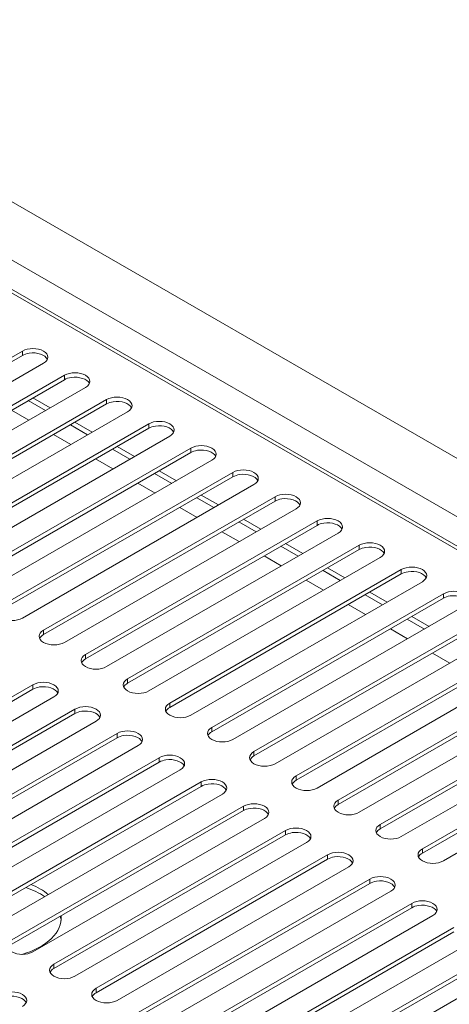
# Model space of a CAD drawing. Header units: millimetres. Extents: x 26 to 274, y 61 to 169.
# Tile 9 of 10: x 234 to 246, y 139 to 168. Entities that reach past the tile are written whole.
import ezdxf

# ---------------------------------------------------------------- set-up
doc = ezdxf.new("R2010")
doc.units = ezdxf.units.MM
doc.header["$MEASUREMENT"] = 0
doc.layers.add('TANGENT_LINES', color=7, linetype='Continuous', lineweight=0)
doc.layers.add('VISIBLE', color=7, linetype='Continuous', lineweight=0)

msp = doc.modelspace()

# ---------------------------------------------------------------- linework, layer by layer
at = {"layer": 'TANGENT_LINES', "color": 18, "lineweight": 15, "true_color": 0x000000}
for p, q in [((223.07, 166.978), (270.692, 139.483)), ((269.715, 139.063), (222.218, 166.486)), ((233.66, 158.331), (233.66, 158.201)), ((234.913, 157.608), (234.913, 157.478)), ((234.349, 156.559), (233.835, 156.855)), ((236.166, 156.884), (236.166, 156.754)), ((233.334, 156.566), (233.848, 156.269)), ((235.602, 155.835), (235.089, 156.132)), ((237.42, 156.161), (237.42, 156.03)), ((234.587, 155.842), (235.101, 155.546)), ((236.856, 155.112), (236.342, 155.408)), ((238.673, 155.437), (238.673, 155.307)), ((235.841, 155.119), (236.354, 154.822)), ((238.109, 154.388), (237.595, 154.685)), ((239.926, 154.714), (239.926, 154.583)), ((237.094, 154.395), (237.608, 154.099)), ((239.362, 153.665), (238.848, 153.961)), ((241.179, 153.99), (241.179, 153.86)), ((238.347, 153.672), (238.861, 153.375)), ((240.615, 152.941), (240.101, 153.238)), ((242.432, 153.267), (242.432, 153.136)), ((239.6, 152.948), (240.114, 152.652)), ((241.868, 152.217), (241.355, 152.514)), ((243.686, 152.543), (243.686, 152.413)), ((240.853, 152.225), (241.367, 151.928)), ((243.122, 151.494), (242.608, 151.791)), ((244.939, 151.819), (244.939, 151.689)), ((242.107, 151.501), (242.62, 151.204)), ((244.375, 150.77), (243.861, 151.067)), ((246.192, 151.096), (246.192, 150.966)), ((243.36, 150.778), (243.874, 150.481)), ((245.628, 150.047), (245.114, 150.343)), ((234.287, 149.88), (234.287, 150.011)), ((244.613, 150.054), (245.127, 149.757)), ((235.54, 149.157), (235.54, 149.287)), ((245.866, 149.331), (246.38, 149.034)), ((236.793, 148.433), (236.793, 148.564)), ((233.973, 148.383), (233.973, 148.252)), ((235.226, 147.659), (235.226, 147.529)), ((238.046, 147.71), (238.046, 147.84)), ((239.299, 146.986), (239.299, 147.116)), ((236.48, 146.936), (236.48, 146.805)), ((237.733, 146.212), (237.733, 146.082)), ((240.553, 146.263), (240.553, 146.393)), ((241.806, 145.539), (241.806, 145.669)), ((238.986, 145.488), (238.986, 145.358)), ((240.239, 144.765), (240.239, 144.635)), ((243.059, 144.816), (243.059, 144.946)), ((244.312, 144.092), (244.312, 144.222)), ((241.492, 144.041), (241.492, 143.911)), ((242.746, 143.318), (242.746, 143.188)), ((245.565, 143.369), (245.565, 143.499)), ((243.999, 142.594), (243.999, 142.464)), ((245.252, 141.871), (245.252, 141.741)), ((234.6, 139.932), (234.6, 140.062)), ((235.853, 139.208), (235.853, 139.338))]:
    msp.add_line(p, q, dxfattribs=at)
at = {"layer": 'VISIBLE', "color": 18, "lineweight": 15, "true_color": 0x000000}
for p, q in [((272.823, 139.99), (223.948, 168.208)), ((269.808, 139.117), (222.378, 166.501)), ((226.767, 154.352), (233.66, 158.331)), ((226.767, 154.222), (233.66, 158.201)), ((234.287, 157.97), (227.394, 153.99)), ((228.02, 153.628), (234.913, 157.608)), ((228.02, 153.498), (234.913, 157.478)), ((235.54, 157.246), (228.647, 153.267)), ((229.274, 152.905), (236.166, 156.884)), ((229.274, 152.775), (236.166, 156.754)), ((233.973, 156.935), (234.487, 156.638)), ((236.793, 156.523), (229.9, 152.543)), ((230.527, 152.181), (237.42, 156.161)), ((235.226, 156.211), (235.74, 155.915)), ((230.527, 152.051), (237.42, 156.03)), ((238.046, 155.799), (231.154, 151.819)), ((231.78, 151.458), (238.673, 155.437)), ((231.78, 151.327), (238.673, 155.307)), ((236.48, 155.488), (236.993, 155.191)), ((239.299, 155.075), (232.407, 151.096)), ((233.033, 150.734), (239.926, 154.714)), ((237.733, 154.764), (238.247, 154.468)), ((233.033, 150.604), (239.926, 154.583)), ((240.553, 154.352), (233.66, 150.372)), ((234.287, 150.011), (241.179, 153.99)), ((234.287, 149.88), (241.179, 153.86)), ((238.986, 154.041), (239.5, 153.744)), ((241.806, 153.628), (234.913, 149.649)), ((235.54, 149.287), (242.432, 153.267)), ((240.239, 153.317), (240.753, 153.021)), ((235.54, 149.157), (242.432, 153.136)), ((243.059, 152.905), (236.166, 148.925)), ((236.793, 148.564), (243.686, 152.543)), ((236.793, 148.433), (243.686, 152.413)), ((241.492, 152.594), (242.006, 152.297)), ((244.312, 152.181), (237.42, 148.202)), ((238.046, 147.84), (244.939, 151.819)), ((242.746, 151.87), (243.26, 151.573)), ((238.046, 147.71), (244.939, 151.689)), ((245.565, 151.458), (238.673, 147.478)), ((243.999, 151.147), (244.513, 150.85)), ((239.299, 147.116), (246.192, 151.096)), ((239.299, 146.986), (246.192, 150.966)), ((246.819, 150.734), (239.926, 146.755)), ((240.553, 146.393), (247.445, 150.372)), ((245.252, 150.423), (245.766, 150.126)), ((240.553, 146.263), (247.445, 150.242)), ((248.072, 150.011), (241.179, 146.031)), ((241.806, 145.669), (248.698, 149.649)), ((241.806, 145.539), (248.698, 149.519)), ((249.325, 149.287), (242.432, 145.308)), ((243.059, 144.946), (249.952, 148.925)), ((243.059, 144.816), (249.952, 148.795)), ((250.578, 148.564), (243.686, 144.584)), ((227.081, 144.403), (233.973, 148.383)), ((227.081, 144.273), (233.973, 148.252)), ((244.312, 144.222), (251.205, 148.202)), ((234.6, 148.021), (227.707, 144.041)), ((244.312, 144.092), (251.205, 148.072)), ((228.334, 143.68), (235.226, 147.659)), ((251.831, 147.84), (244.939, 143.861)), ((228.334, 143.549), (235.226, 147.529)), ((245.565, 143.499), (252.458, 147.478)), ((245.565, 143.369), (252.458, 147.348)), ((235.853, 147.297), (228.96, 143.318)), ((253.085, 147.116), (246.192, 143.137)), ((229.587, 142.956), (236.48, 146.936)), ((229.587, 142.826), (236.48, 146.805)), ((237.106, 146.574), (230.214, 142.594)), ((230.84, 142.233), (237.733, 146.212)), ((230.84, 142.102), (237.733, 146.082)), ((238.359, 145.85), (231.467, 141.871)), ((232.093, 141.509), (238.986, 145.488)), ((232.093, 141.379), (238.986, 145.358)), ((239.613, 145.127), (232.72, 141.147)), ((233.347, 140.785), (240.239, 144.765)), ((233.347, 140.655), (240.239, 144.635)), ((240.866, 144.403), (233.973, 140.424)), ((234.6, 140.062), (241.492, 144.041)), ((234.6, 139.932), (241.492, 143.911)), ((242.119, 143.68), (235.226, 139.7)), ((235.853, 139.338), (242.746, 143.318)), ((235.853, 139.208), (242.746, 143.188)), ((243.372, 142.956), (236.48, 138.977)), ((237.106, 138.615), (243.999, 142.594)), ((237.106, 138.485), (243.999, 142.464)), ((244.626, 142.233), (237.733, 138.253)), ((238.359, 137.891), (245.252, 141.871)), ((238.359, 137.761), (245.252, 141.741)), ((245.879, 141.509), (238.986, 137.53)), ((239.613, 137.168), (246.505, 141.147)), ((239.613, 137.038), (246.505, 141.017)), ((247.132, 140.785), (240.239, 136.806)), ((240.866, 136.444), (247.759, 140.424)), ((240.866, 136.314), (247.759, 140.293)), ((248.385, 140.062), (241.492, 136.082))]:
    msp.add_line(p, q, dxfattribs=at)
for points, knots in [([(233.66, 158.331), (233.833, 158.431), (234.113, 158.431), (234.287, 158.331), (234.46, 158.231), (234.46, 158.069), (234.287, 157.97)], [0, 0, 0, 0, 1, 1, 1, 2, 2, 2, 2]), ([(233.66, 158.201), (233.715, 158.233), (233.785, 158.256), (233.86, 158.268), (234.097, 158.304), (234.339, 158.222), (234.402, 158.085)], [0, 0, 0, 0, 1, 1, 1, 2, 2, 2, 2]), ([(234.913, 157.608), (235.086, 157.708), (235.367, 157.708), (235.54, 157.608), (235.713, 157.508), (235.713, 157.346), (235.54, 157.246)], [0, 0, 0, 0, 1, 1, 1, 2, 2, 2, 2]), ([(234.913, 157.478), (234.969, 157.51), (235.038, 157.533), (235.114, 157.544), (235.35, 157.58), (235.593, 157.498), (235.655, 157.362)], [0, 0, 0, 0, 1, 1, 1, 2, 2, 2, 2]), ([(236.166, 156.884), (236.339, 156.984), (236.62, 156.984), (236.793, 156.884), (236.966, 156.784), (236.966, 156.622), (236.793, 156.523)], [0, 0, 0, 0, 1, 1, 1, 2, 2, 2, 2]), ([(236.166, 156.754), (236.222, 156.786), (236.291, 156.809), (236.367, 156.821), (236.604, 156.857), (236.846, 156.775), (236.908, 156.638)], [0, 0, 0, 0, 1, 1, 1, 2, 2, 2, 2]), ([(237.42, 156.161), (237.593, 156.261), (237.873, 156.261), (238.046, 156.161), (238.219, 156.061), (238.219, 155.899), (238.046, 155.799)], [0, 0, 0, 0, 1, 1, 1, 2, 2, 2, 2]), ([(237.42, 156.03), (237.475, 156.063), (237.544, 156.085), (237.62, 156.097), (237.857, 156.133), (238.099, 156.051), (238.161, 155.915)], [0, 0, 0, 0, 1, 1, 1, 2, 2, 2, 2]), ([(238.673, 155.437), (238.846, 155.537), (239.126, 155.537), (239.299, 155.437), (239.472, 155.337), (239.472, 155.175), (239.299, 155.075)], [0, 0, 0, 0, 1, 1, 1, 2, 2, 2, 2]), ([(238.673, 155.307), (238.728, 155.339), (238.797, 155.362), (238.873, 155.373), (239.11, 155.409), (239.352, 155.328), (239.415, 155.191)], [0, 0, 0, 0, 1, 1, 1, 2, 2, 2, 2]), ([(239.926, 154.714), (240.099, 154.814), (240.38, 154.814), (240.553, 154.714), (240.726, 154.614), (240.726, 154.452), (240.553, 154.352)], [0, 0, 0, 0, 1, 1, 1, 2, 2, 2, 2]), ([(239.926, 154.583), (239.981, 154.615), (240.051, 154.638), (240.126, 154.65), (240.363, 154.686), (240.605, 154.604), (240.668, 154.468)], [0, 0, 0, 0, 1, 1, 1, 2, 2, 2, 2]), ([(241.179, 153.99), (241.352, 154.09), (241.633, 154.09), (241.806, 153.99), (241.979, 153.89), (241.979, 153.728), (241.806, 153.628)], [0, 0, 0, 0, 1, 1, 1, 2, 2, 2, 2]), ([(241.179, 153.86), (241.235, 153.892), (241.304, 153.915), (241.38, 153.926), (241.616, 153.962), (241.859, 153.881), (241.921, 153.744)], [0, 0, 0, 0, 1, 1, 1, 2, 2, 2, 2]), ([(242.432, 153.267), (242.605, 153.366), (242.886, 153.366), (243.059, 153.267), (243.232, 153.167), (243.232, 153.005), (243.059, 152.905)], [0, 0, 0, 0, 1, 1, 1, 2, 2, 2, 2]), ([(242.432, 153.136), (242.488, 153.168), (242.557, 153.191), (242.633, 153.203), (242.87, 153.239), (243.112, 153.157), (243.174, 153.021)], [0, 0, 0, 0, 1, 1, 1, 2, 2, 2, 2]), ([(243.686, 152.543), (243.859, 152.643), (244.139, 152.643), (244.312, 152.543), (244.485, 152.443), (244.485, 152.281), (244.312, 152.181)], [0, 0, 0, 0, 1, 1, 1, 2, 2, 2, 2]), ([(243.686, 152.413), (243.741, 152.445), (243.81, 152.468), (243.886, 152.479), (244.123, 152.515), (244.365, 152.434), (244.427, 152.297)], [0, 0, 0, 0, 1, 1, 1, 2, 2, 2, 2]), ([(244.939, 151.819), (245.112, 151.919), (245.392, 151.919), (245.565, 151.819), (245.738, 151.72), (245.738, 151.558), (245.565, 151.458)], [0, 0, 0, 0, 1, 1, 1, 2, 2, 2, 2]), ([(244.939, 151.689), (244.994, 151.721), (245.063, 151.744), (245.139, 151.756), (245.376, 151.792), (245.618, 151.71), (245.681, 151.573)], [0, 0, 0, 0, 1, 1, 1, 2, 2, 2, 2]), ([(246.192, 151.096), (246.365, 151.196), (246.646, 151.196), (246.819, 151.096), (246.992, 150.996), (246.992, 150.834), (246.819, 150.734)], [0, 0, 0, 0, 1, 1, 1, 2, 2, 2, 2]), ([(246.192, 150.966), (246.248, 150.998), (246.317, 151.021), (246.393, 151.032), (246.629, 151.068), (246.872, 150.987), (246.934, 150.85)], [0, 0, 0, 0, 1, 1, 1, 2, 2, 2, 2]), ([(233.66, 150.372), (233.66, 150.372), (233.66, 150.372), (233.66, 150.372), (233.487, 150.273), (233.206, 150.273), (233.033, 150.372), (232.86, 150.472), (232.86, 150.634), (233.033, 150.734)], [0, 0, 0, 0, 1, 1, 1, 2, 2, 2, 3, 3, 3, 3]), ([(234.913, 149.649), (234.913, 149.649), (234.913, 149.649), (234.913, 149.649), (234.74, 149.549), (234.46, 149.549), (234.287, 149.649), (234.113, 149.749), (234.113, 149.911), (234.287, 150.011)], [0, 0, 0, 0, 1, 1, 1, 2, 2, 2, 3, 3, 3, 3]), ([(236.166, 148.925), (236.166, 148.925), (236.166, 148.925), (236.166, 148.925), (235.993, 148.825), (235.713, 148.825), (235.54, 148.925), (235.367, 149.025), (235.367, 149.187), (235.54, 149.287)], [0, 0, 0, 0, 1, 1, 1, 2, 2, 2, 3, 3, 3, 3]), ([(237.42, 148.202), (237.42, 148.202), (237.42, 148.202), (237.42, 148.202), (237.247, 148.102), (236.966, 148.102), (236.793, 148.202), (236.62, 148.302), (236.62, 148.464), (236.793, 148.564)], [0, 0, 0, 0, 1, 1, 1, 2, 2, 2, 3, 3, 3, 3]), ([(233.973, 148.383), (234.146, 148.483), (234.427, 148.483), (234.6, 148.383), (234.773, 148.283), (234.773, 148.121), (234.6, 148.021)], [0, 0, 0, 0, 1, 1, 1, 2, 2, 2, 2]), ([(233.973, 148.252), (234.029, 148.284), (234.098, 148.307), (234.174, 148.319), (234.41, 148.355), (234.653, 148.273), (234.715, 148.137)], [0, 0, 0, 0, 1, 1, 1, 2, 2, 2, 2]), ([(235.226, 147.659), (235.399, 147.759), (235.68, 147.759), (235.853, 147.659), (236.026, 147.559), (236.026, 147.397), (235.853, 147.297)], [0, 0, 0, 0, 1, 1, 1, 2, 2, 2, 2]), ([(235.226, 147.529), (235.282, 147.561), (235.351, 147.584), (235.427, 147.595), (235.664, 147.631), (235.906, 147.55), (235.968, 147.413)], [0, 0, 0, 0, 1, 1, 1, 2, 2, 2, 2]), ([(238.673, 147.478), (238.673, 147.478), (238.673, 147.478), (238.673, 147.478), (238.5, 147.378), (238.219, 147.378), (238.046, 147.478), (237.873, 147.578), (237.873, 147.74), (238.046, 147.84)], [0, 0, 0, 0, 1, 1, 1, 2, 2, 2, 3, 3, 3, 3]), ([(236.48, 146.936), (236.653, 147.035), (236.933, 147.035), (237.106, 146.936), (237.279, 146.836), (237.279, 146.674), (237.106, 146.574)], [0, 0, 0, 0, 1, 1, 1, 2, 2, 2, 2]), ([(239.926, 146.755), (239.926, 146.755), (239.926, 146.755), (239.926, 146.755), (239.753, 146.655), (239.472, 146.655), (239.299, 146.755), (239.126, 146.855), (239.126, 147.017), (239.299, 147.116)], [0, 0, 0, 0, 1, 1, 1, 2, 2, 2, 3, 3, 3, 3]), ([(236.48, 146.805), (236.535, 146.837), (236.604, 146.86), (236.68, 146.872), (236.917, 146.908), (237.159, 146.826), (237.221, 146.69)], [0, 0, 0, 0, 1, 1, 1, 2, 2, 2, 2]), ([(237.733, 146.212), (237.906, 146.312), (238.186, 146.312), (238.359, 146.212), (238.533, 146.112), (238.533, 145.95), (238.359, 145.85)], [0, 0, 0, 0, 1, 1, 1, 2, 2, 2, 2]), ([(237.733, 146.082), (237.788, 146.114), (237.858, 146.137), (237.933, 146.148), (238.17, 146.184), (238.412, 146.103), (238.475, 145.966)], [0, 0, 0, 0, 1, 1, 1, 2, 2, 2, 2]), ([(241.179, 146.031), (241.179, 146.031), (241.179, 146.031), (241.179, 146.031), (241.006, 145.931), (240.726, 145.931), (240.553, 146.031), (240.38, 146.131), (240.38, 146.293), (240.553, 146.393)], [0, 0, 0, 0, 1, 1, 1, 2, 2, 2, 3, 3, 3, 3]), ([(238.986, 145.488), (239.159, 145.588), (239.44, 145.588), (239.613, 145.488), (239.786, 145.389), (239.786, 145.227), (239.613, 145.127)], [0, 0, 0, 0, 1, 1, 1, 2, 2, 2, 2]), ([(242.432, 145.308), (242.432, 145.308), (242.432, 145.308), (242.432, 145.308), (242.259, 145.208), (241.979, 145.208), (241.806, 145.308), (241.633, 145.408), (241.633, 145.569), (241.806, 145.669)], [0, 0, 0, 0, 1, 1, 1, 2, 2, 2, 3, 3, 3, 3]), ([(238.986, 145.358), (239.042, 145.39), (239.111, 145.413), (239.187, 145.425), (239.423, 145.461), (239.666, 145.379), (239.728, 145.242)], [0, 0, 0, 0, 1, 1, 1, 2, 2, 2, 2]), ([(240.239, 144.765), (240.412, 144.865), (240.693, 144.865), (240.866, 144.765), (241.039, 144.665), (241.039, 144.503), (240.866, 144.403)], [0, 0, 0, 0, 1, 1, 1, 2, 2, 2, 2]), ([(240.239, 144.635), (240.295, 144.667), (240.364, 144.69), (240.44, 144.701), (240.676, 144.737), (240.919, 144.656), (240.981, 144.519)], [0, 0, 0, 0, 1, 1, 1, 2, 2, 2, 2]), ([(243.686, 144.584), (243.686, 144.584), (243.686, 144.584), (243.686, 144.584), (243.513, 144.484), (243.232, 144.484), (243.059, 144.584), (242.886, 144.684), (242.886, 144.846), (243.059, 144.946)], [0, 0, 0, 0, 1, 1, 1, 2, 2, 2, 3, 3, 3, 3]), ([(241.492, 144.041), (241.666, 144.141), (241.946, 144.141), (242.119, 144.041), (242.292, 143.942), (242.292, 143.78), (242.119, 143.68)], [0, 0, 0, 0, 1, 1, 1, 2, 2, 2, 2]), ([(244.939, 143.861), (244.939, 143.861), (244.939, 143.861), (244.939, 143.861), (244.766, 143.761), (244.485, 143.761), (244.312, 143.861), (244.139, 143.96), (244.139, 144.122), (244.312, 144.222)], [0, 0, 0, 0, 1, 1, 1, 2, 2, 2, 3, 3, 3, 3]), ([(241.492, 143.911), (241.548, 143.943), (241.617, 143.966), (241.693, 143.978), (241.93, 144.014), (242.172, 143.932), (242.234, 143.795)], [0, 0, 0, 0, 1, 1, 1, 2, 2, 2, 2]), ([(242.746, 143.318), (242.919, 143.418), (243.199, 143.418), (243.372, 143.318), (243.545, 143.218), (243.545, 143.056), (243.372, 142.956)], [0, 0, 0, 0, 1, 1, 1, 2, 2, 2, 2]), ([(242.746, 143.188), (242.801, 143.22), (242.87, 143.243), (242.946, 143.254), (243.183, 143.29), (243.425, 143.208), (243.487, 143.072)], [0, 0, 0, 0, 1, 1, 1, 2, 2, 2, 2]), ([(246.192, 143.137), (246.192, 143.137), (246.192, 143.137), (246.192, 143.137), (246.019, 143.037), (245.738, 143.037), (245.565, 143.137), (245.392, 143.237), (245.392, 143.399), (245.565, 143.499)], [0, 0, 0, 0, 1, 1, 1, 2, 2, 2, 3, 3, 3, 3]), ([(243.999, 142.594), (244.172, 142.694), (244.452, 142.694), (244.626, 142.594), (244.799, 142.494), (244.799, 142.332), (244.626, 142.233)], [0, 0, 0, 0, 1, 1, 1, 2, 2, 2, 2]), ([(243.999, 142.464), (244.054, 142.496), (244.124, 142.519), (244.199, 142.531), (244.436, 142.567), (244.678, 142.485), (244.741, 142.348)], [0, 0, 0, 0, 1, 1, 1, 2, 2, 2, 2]), ([(245.252, 141.871), (245.425, 141.971), (245.706, 141.971), (245.879, 141.871), (246.052, 141.771), (246.052, 141.609), (245.879, 141.509)], [0, 0, 0, 0, 1, 1, 1, 2, 2, 2, 2]), ([(245.252, 141.741), (245.308, 141.773), (245.377, 141.796), (245.453, 141.807), (245.689, 141.843), (245.932, 141.761), (245.994, 141.625)], [0, 0, 0, 0, 1, 1, 1, 2, 2, 2, 2]), ([(233.973, 140.424), (233.973, 140.424), (233.973, 140.424), (233.973, 140.424), (233.8, 140.324), (233.52, 140.324), (233.347, 140.424), (233.174, 140.524), (233.174, 140.686), (233.347, 140.785)], [0, 0, 0, 0, 1, 1, 1, 2, 2, 2, 3, 3, 3, 3]), ([(235.226, 139.7), (235.226, 139.7), (235.226, 139.7), (235.226, 139.7), (235.053, 139.6), (234.773, 139.6), (234.6, 139.7), (234.427, 139.8), (234.427, 139.962), (234.6, 140.062)], [0, 0, 0, 0, 1, 1, 1, 2, 2, 2, 3, 3, 3, 3]), ([(233.033, 139.158), (233.206, 139.257), (233.487, 139.257), (233.66, 139.158), (233.833, 139.058), (233.833, 138.896), (233.66, 138.796)], [0, 0, 0, 0, 1, 1, 1, 2, 2, 2, 2]), ([(233.033, 139.027), (233.089, 139.059), (233.158, 139.082), (233.234, 139.094), (233.47, 139.13), (233.713, 139.048), (233.775, 138.911)], [0, 0, 0, 0, 1, 1, 1, 2, 2, 2, 2]), ([(236.48, 138.977), (236.48, 138.977), (236.48, 138.977), (236.48, 138.977), (236.307, 138.877), (236.026, 138.877), (235.853, 138.977), (235.68, 139.077), (235.68, 139.238), (235.853, 139.338)], [0, 0, 0, 0, 1, 1, 1, 2, 2, 2, 3, 3, 3, 3])]:
    msp.add_open_spline(points, degree=3, knots=knots, dxfattribs=at)
for points in [[(234.171, 149.765), (234.191, 149.808), (234.231, 149.848), (234.287, 149.88)], [(235.425, 149.041), (235.445, 149.085), (235.484, 149.125), (235.54, 149.157)], [(236.678, 148.318), (236.698, 148.361), (236.737, 148.401), (236.793, 148.433)], [(237.931, 147.594), (237.951, 147.638), (237.991, 147.678), (238.046, 147.71)], [(239.184, 146.87), (239.204, 146.914), (239.244, 146.954), (239.299, 146.986)], [(240.437, 146.147), (240.457, 146.191), (240.497, 146.231), (240.553, 146.263)], [(241.691, 145.423), (241.711, 145.467), (241.75, 145.507), (241.806, 145.539)], [(242.944, 144.7), (242.964, 144.744), (243.004, 144.784), (243.059, 144.816)], [(244.197, 143.976), (244.217, 144.02), (244.257, 144.06), (244.312, 144.092)], [(245.45, 143.253), (245.47, 143.297), (245.51, 143.336), (245.565, 143.369)], [(233.758, 142.344), (233.972, 142.274), (234.164, 142.182), (234.323, 142.073)], [(234.432, 142.136), (234.291, 142.251), (234.115, 142.352), (233.914, 142.432)], [(233.642, 140.349), (234.398, 140.563), (234.86, 141.017), (234.814, 141.502)], [(234.791, 141.482), (234.802, 141.443), (234.809, 141.404), (234.813, 141.364)], [(234.485, 139.816), (234.505, 139.86), (234.544, 139.9), (234.6, 139.932)], [(235.738, 139.092), (235.758, 139.136), (235.798, 139.176), (235.853, 139.208)]]:
    msp.add_open_spline(points, degree=3, dxfattribs=at)

doc.saveas('drawing.dxf')
